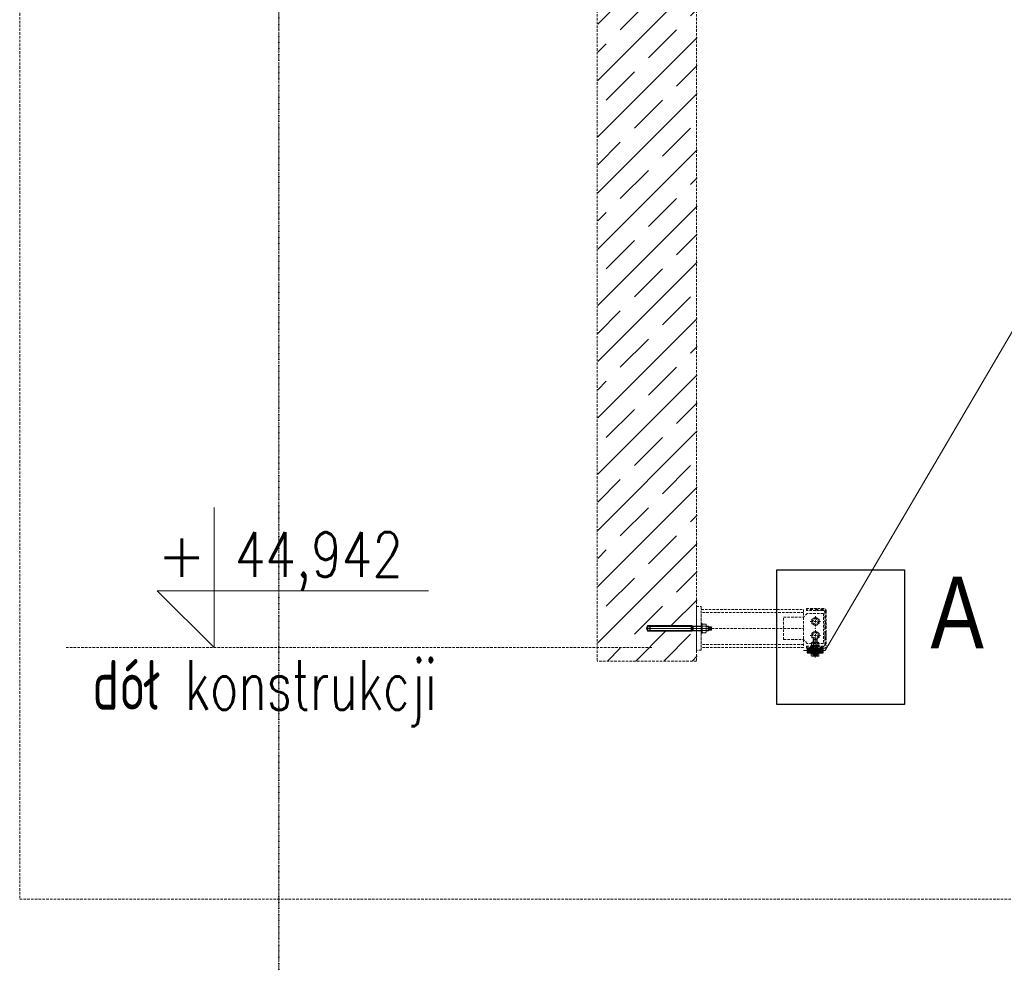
# Model space of a CAD drawing. Header units: millimetres. Extents: x -176817 to 571382, y -58489 to 156123.
# Tile 20 of 256: x -56398 to -53922, y -12681 to -10307. Entities that reach past the tile are written whole.
import ezdxf
from ezdxf.enums import TextEntityAlignment as Align

# ---------------------------------------------------------------- set-up
doc = ezdxf.new("R2010")
doc.units = ezdxf.units.MM
doc.header["$LTSCALE"] = 0.2
for name, pattern in [('AM_ISO02W050', [7.5, 6, -1.5]), ('AM_ISO02W050x2', [3.75, 3, -0.75]), ('AM_ISO08W050', [18, 12, -1.5, 3, -1.5]), ('AM_ISO08W050x2', [9, 6, -0.75, 1.5, -0.75]), ('DASHDOT', [25.4, 12.7, -6.35, 0, -6.35]), ('DASHED', [19.05, 12.7, -6.35]), ('HIDDEN', [9.525, 6.35, -3.175])]:
    doc.linetypes.add(name, pattern=pattern)
doc.layers.get('0').update_dxf_attribs({"lineweight": 13})
for name, color, linetype, lineweight in [('-A Siatka', 30, 'Continuous', 35), ('-AAA Podkład', 252, 'Continuous', 13), ('-AAA Widok', 2, 'Continuous', 30), ('-AAA Wymiar', 1, 'Continuous', 18), ('AM_0N', 7, 'Continuous', 13), ('AM_3N', 6, 'AM_ISO02W050', 13), ('AM_4N', 3, 'Continuous', 13), ('AM_7N', 4, 'AM_ISO08W050', 13), ('AM_8', 1, 'Continuous', 13), ('LAYER1', 7, 'Continuous', 13)]:
    doc.layers.add(name, color=color, linetype=linetype, lineweight=lineweight)
doc.styles.add('ROMANS', font='romans.shx')
doc.styles.get("Standard").update_dxf_attribs({"font": 'arial.ttf'})

# ---------------------------------------------------------------- blocks, each defined once
blk = doc.blocks.new('CLMP2', base_point=(-240.02793, 677.2178))
at = {"layer": 'LAYER1', "color": 0, "linetype": 'Continuous'}
for p, q in [((-228.02793, 842.16751), (-235.02793, 839.69709)), ((-228.02793, 842.16751), (-228.02793, 677.2178)), ((-228.02793, 842.16751), (-221.02793, 839.69709)), ((-235.02793, 727.51421), (-235.02793, 839.69709)), ((-234.02793, 838.76421), (-222.02793, 838.76421)), ((-234.02793, 838.76421), (-234.02793, 730.17843)), ((-232.95793, 835.3444), (-232.95793, 730.17843)), ((-223.09793, 835.3444), (-223.09793, 730.17843)), ((-222.02793, 838.76421), (-222.02793, 730.17843)), ((-221.02793, 727.51421), (-221.02793, 839.69709)), ((-228.02793, 727.51421), (-235.02793, 727.51421)), ((-234.02793, 730.17843), (-233.32082, 729.47132)), ((-228.02793, 730.17843), (-234.02793, 730.17843)), ((-234.02793, 724.85), (-233.32082, 725.55711)), ((-234.02793, 724.85), (-234.02793, 704.85)), ((-228.02793, 724.85), (-234.02793, 724.85)), ((-233.02793, 728.76421), (-233.02793, 726.26421)), ((-232.95793, 724.85), (-232.95793, 704.85)), ((-232.13688, 728.76421), (-228.02793, 728.76421)), ((-232.13688, 726.26421), (-228.02793, 726.26421)), ((-228.02793, 730.17843), (-222.02793, 730.17843)), ((-223.91898, 728.76421), (-228.02793, 728.76421)), ((-228.02793, 727.51421), (-221.02793, 727.51421)), ((-223.91898, 726.26421), (-228.02793, 726.26421)), ((-228.02793, 724.85), (-222.02793, 724.85)), ((-223.09793, 724.85), (-223.09793, 704.85)), ((-223.02793, 728.76421), (-223.02793, 726.26421)), ((-222.02793, 730.17843), (-222.73503, 729.47132)), ((-222.02793, 724.85), (-222.73503, 725.55711)), ((-222.02793, 724.85), (-222.02793, 704.85)), ((-216.02793, 704.85), (-240.02793, 704.85)), ((-240.02793, 704.85), (-240.02793, 702.35)), ((-216.02793, 702.35), (-240.02793, 702.35)), ((-238.99758, 701.50149), (-237.52793, 702.35)), ((-238.99758, 701.50149), (-238.99758, 693.19851)), ((-218.52793, 702.35), (-237.52793, 702.35)), ((-233.51276, 701.50149), (-233.51276, 693.19851)), ((-228.02793, 704.85), (-228.02793, 704.85)), ((-222.5431, 701.50149), (-222.5431, 693.19851)), ((-217.05827, 701.50149), (-218.52793, 702.35)), ((-217.05827, 701.50149), (-217.05827, 693.19851)), ((-216.02793, 704.85), (-216.02793, 702.35)), ((-238.99758, 693.19851), (-237.52793, 692.35)), ((-237.52793, 692.35), (-218.52793, 692.35)), ((-234.02793, 692.35), (-234.02793, 687.69169)), ((-222.02793, 687.69169), (-234.02793, 687.69169)), ((-232.41059, 685.76421), (-234.02793, 687.69169)), ((-232.95793, 692.35), (-232.95793, 686.41651)), ((-232.41059, 685.76421), (-232.41059, 679.10321)), ((-232.41059, 679.10321), (-231.82342, 678.76421)), ((-231.82342, 678.76421), (-224.23243, 678.76421)), ((-230.21926, 685.75575), (-230.21926, 679.10321)), ((-225.8366, 685.75575), (-225.8366, 679.10321)), ((-223.64527, 679.10321), (-224.23243, 678.76421)), ((-223.64527, 685.76421), (-222.02793, 687.69169)), ((-223.64527, 685.76421), (-223.64527, 679.10321)), ((-223.09793, 692.35), (-223.09793, 686.41651)), ((-222.02793, 692.35), (-222.02793, 687.69169)), ((-217.05827, 693.19851), (-218.52793, 692.35))]:
    blk.add_line(p, q, dxfattribs=at)
at = {"layer": 'LAYER1', "color": 0, "linetype": 'DASHED'}
for p, q in [((-234.52793, 704.85), (-234.52793, 702.35)), ((-221.52793, 704.85), (-221.52793, 702.35))]:
    blk.add_line(p, q, dxfattribs=at)
at = {"layer": 'LAYER1', "color": 0, "linetype": 'Continuous'}
for centre, radius, start, end in [((-228.02793, 838.76421), 6, 180, 0), ((-234.02793, 728.76421), 1, 0, 45), ((-234.02793, 726.26421), 1, 315, 0), ((-222.02793, 728.76421), 1, 135, 180), ((-222.02793, 726.26421), 1, 180, 225), ((-236.23992, 697.54309), 4.80691, 55.434907, 120), ((-228.02793, 684.19851), 18.15149, 72.412046, 107.58795), ((-219.81594, 697.54309), 4.80691, 60, 124.56509), ((-236.23992, 697.15691), 4.80691, 240, 304.56509), ((-228.02793, 710.50149), 18.15149, 252.41205, 287.58795), ((-231.30883, 687.33723), 1.92048, 234.99226, 304.56509), ((-231.30883, 680.6847), 1.92048, 240, 304.56509), ((-228.02793, 692.66874), 7.25199, 252.41205, 287.58795), ((-228.02793, 686.0162), 7.25199, 252.41205, 287.58795), ((-224.74703, 687.33723), 1.92048, 235.43491, 305.00774), ((-224.74703, 680.6847), 1.92048, 235.43491, 300), ((-219.81594, 697.15691), 4.80691, 235.43491, 300)]:
    blk.add_arc(centre, radius, start, end, dxfattribs=at)
blk = doc.blocks.new('poziom')
at = {"color": 4}
for p, q in [((0, 1.1762), (0, 0.0763)), ((-0.4456, 0.522), (1.6851, 0.522)), ((-0.4456, 0.522), (0, 0.0763))]:
    blk.add_line(p, q, dxfattribs=at)
at = {"color": 2, "style": 'ROMANS'}
blk.add_attdef('+', text='', height=0.35, dxfattribs=at).set_placement((-0.2536, 0.6322), align=Align.CENTER)
at = {"color": 2, "style": 'ROMANS', "width": 0.8}
blk.add_attdef('POZIOM', text='', height=0.35, dxfattribs=at).set_placement((0.8237, 0.6322), align=Align.CENTER)
blk = doc.blocks.new('Podkład rev.B')
at = {"layer": '-AAA Podkład', "linetype": 'HIDDEN', "ltscale": 5}
h = blk.add_hatch(dxfattribs=at)
h.set_pattern_fill('JIS_STN_1E', color=256, scale=100, style=0)
h.set_pattern_definition([(45, (-20875.28, 45952.91), (-70.71068, 70.71068), []), (45, (-20804.78, 45952.91), (-70.71068, 70.71068), [100, -50])])
h.paths.add_polyline_path([(401.8, -27853.9), (151.9, -27853.9), (151.9, -29603.8), (401.8, -29603.8), (401.8, -29527.8), (395.1, -29527.8), (392.4, -29527.8), (392.4, -29528.8), (280.2, -29528.8), (277.7, -29521.8), (280.2, -29514.8), (395.1, -29514.8), (395.1, -29515.8), (401.8, -29515.8)])
h = blk.add_hatch(dxfattribs=at)
h.set_pattern_fill('ANSI32', color=256)
h.set_pattern_definition([(45, (-22165.932, 45493.856), (-6.7351921, 6.7351921), []), (45, (-22161.4415, 45493.856), (-6.7351921, 6.7351921), [])])
h.paths.add_polyline_path([(726.6, -29478.3, 0.414214), (720.1, -29471.8), (676.6, -29471.8), (676.6, -29476.8), (719.1, -29476.8, -0.414214), (722.6, -29480.3), (722.6, -29563.3, -0.414214), (719.1, -29566.8), (676.6, -29566.8), (676.6, -29571.8), (720.1, -29571.8, 0.414214), (726.6, -29565.3)])
for p, q in [((-650, 2544.3, 0), (-650, -48454.9, 0)), ((150, -25719.4, 0), (150, -29603.9, 0)), ((399.9, -25719.4, 0), (399.9, -29603.9, 0)), ((669.2, -29481.8, 0), (412, -29481.8, 0)), ((678.7, -29484.3, 0), (669.2, -29493.8, 0)), ((719.2, -29484.3, 0), (678.7, -29484.3, 0)), ((719.2, -29484.3, 0), (719.2, -29559.3, 0)), ((619.2, -29549.8, 0), (619.2, -29493.8, 0)), ((619.2, -29493.8, 0), (669.2, -29493.8, 0)), ((669.2, -29493.8, 0), (669.2, -29549.8, 0)), ((686.2, -29504.3, 0), (712.2, -29504.3, 0)), ((699.2, -29491.3, 0), (699.2, -29517.3, 0)), ((400, -29521.8, 0), (669.2, -29521.8, 0)), ((699.2, -29526.3, 0), (699.2, -29552.3, 0)), ((669.2, -29561.8, 0), (412, -29561.8, 0)), ((619.2, -29549.8, 0), (669.2, -29549.8, 0)), ((678.7, -29559.3, 0), (669.2, -29549.8, 0)), ((719.2, -29559.3, 0), (678.7, -29559.3, 0)), ((686.2, -29539.3, 0), (712.2, -29539.3, 0)), ((288, -29569.8, 0), (-1188, -29569.8, 0)), ((399.9, -29603.8, 0), (150, -29603.8, 0))]:
    blk.add_line(p, q, dxfattribs=at)
at = {"layer": '-AAA Podkład', "linetype": 'HIDDEN', "ltscale": 5, "elevation": 0}
for points in [[(36922.7, -22812.2), (-1301.7, -22812.2), (-1301.7, -30202.3), (36922.7, -30202.3)], [(412, -29466.8), (412, -29576.8), (400, -29576.8), (400, -29466.8)], [(708.5, -29509.7), (699.2, -29515.1), (689.8, -29509.7), (689.8, -29498.9), (699.2, -29493.5), (708.5, -29498.9)], [(708.5, -29544.7), (699.2, -29550.1), (689.8, -29544.7), (689.8, -29533.9), (699.2, -29528.5), (708.5, -29533.9)]]:
    blk.add_lwpolyline(points, close=True, dxfattribs=at)
blk.add_lwpolyline([(669.2, -29549.8), (669.2, -29569.8), (412, -29569.8), (412, -29473.8), (669.2, -29473.8), (669.2, -29493.8)], dxfattribs=at)
blk.add_lwpolyline([(676.6, -29476.8), (676.6, -29471.8), (720.1, -29471.8, -0.414214), (726.6, -29478.3), (726.6, -29565.3, -0.414214), (720.1, -29571.8), (676.6, -29571.8), (676.6, -29566.8), (719.1, -29566.8, 0.414214), (722.6, -29563.3), (722.6, -29480.3, 0.414214), (719.1, -29476.8)], format="xyb", close=True, dxfattribs=at)
at = {"layer": '-AAA Podkład', "linetype": 'HIDDEN', "ltscale": 5, "extrusion": (0, 1, 0), "elevation": -29566.8}
blk.add_lwpolyline([(-708.4, 0), (-688.4, 0)], dxfattribs=at)
at = {"layer": '-AAA Podkład', "linetype": 'HIDDEN', "ltscale": 5}
for centre, radius in [((699.2, -29504.3, 0), 9.36), ((699.2, -29504.3, 0), 6.5), ((699.2, -29539.3, 0), 9.36), ((699.2, -29539.3, 0), 6.5)]:
    blk.add_circle(centre, radius, dxfattribs=at)
blk.add_point((699.2, -29521.8, 0), dxfattribs=at)
at = {"layer": '-AAA Podkład', "linetype": 'HIDDEN', "ltscale": 5, "xscale": 320, "yscale": 320, "zscale": 320}
blk.add_blockref('poziom', (-813.1, -29594.3, 0), dxfattribs=at).add_auto_attribs({'POZIOM': '44,942', '+': '+'})
at = {"layer": '-AAA Podkład', "linetype": 'HIDDEN', "ltscale": 5, "extrusion": (0, 0, -1), "zscale": -0.9999999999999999, "rotation": 270}
blk.add_blockref('CLMP2', (-439.6, -29509.8, 0), dxfattribs=at)
at = {"layer": '-AAA Podkład', "linetype": 'HIDDEN', "ltscale": 5, "style": 'ROMANS', "width": 0.7}
blk.add_text('dół konstrukcji', height=125, dxfattribs=at).set_placement((-685.9, -29726.2, 0), align=Align.CENTER)
blk = doc.blocks.new('*U1058')
at = {"layer": 'AM_0N'}
for p, q in [((5.7, -1), (-5.6, -1)), ((-5.6, -1), (-5.6, -1.6)), ((5.7, -1.6), (-5.6, -1.6)), ((-5.6, -1.6), (-2.4, -4.9)), ((-3, -6.3), (-2.4, -5.7)), ((3, -6.3), (-3, -6.3)), ((-3, -20.4), (-3, -6.3)), ((3, -20.4), (-3, -20.4)), ((-2.4, -21), (-3, -20.4)), ((2.4, -4.9), (-2.4, -4.9)), ((-2.4, -5.7), (-2.4, -4.9)), ((-2.4, -21), (2.4, -21)), ((5.7, -1.6), (2.4, -4.9)), ((2.4, -5.7), (2.4, -4.9)), ((3, -6.3), (2.4, -5.7)), ((2.4, -21), (3, -20.4)), ((3, -20.4), (3, -6.3)), ((5.7, -1.6), (5.7, -1))]:
    blk.add_line(p, q, dxfattribs=at)
at = {"layer": 'AM_3N', "linetype": 'AM_ISO02W050x2'}
for p, q in [((-3.4, -1), (0, -5.4)), ((-0.7, -4.4), (-0.7, -1)), ((0.7, -4.4), (-0.7, -4.4)), ((3.4, -1), (0, -5.4)), ((0.7, -4.4), (0.7, -1))]:
    blk.add_line(p, q, dxfattribs=at)
at = {"layer": 'AM_4N'}
for p, q in [((-2.4, -5.7), (-2.4, -6.3)), ((-2.4, -6.3), (-2.4, -21)), ((2.4, -5.7), (2.4, -6.3)), ((2.4, -6.3), (2.4, -21))]:
    blk.add_line(p, q, dxfattribs=at)
at = {"layer": 'AM_7N', "linetype": 'AM_ISO08W050x2'}
blk.add_line((0, 2), (0, -24), dxfattribs=at)
blk = doc.blocks.new('*U1059')
at = {"layer": 'AM_0N'}
for p, q in [((6, -12), (-6, -12)), ((-6, -12), (-6, -13.6)), ((-6, -13.6), (6, -13.6)), ((6, -13.6), (6, -12))]:
    blk.add_line(p, q, dxfattribs=at)
at = {"layer": 'AM_7N', "linetype": 'AM_ISO08W050x2'}
blk.add_line((0, -16.6), (0, -9), dxfattribs=at)
blk = doc.blocks.new('*U1060')
at = {"layer": 'AM_0N'}
for p, q in [((-5.8, -14.4), (-4.4, -13.6)), ((-5.8, -14.4), (-5.8, -18)), ((-5.8, -18), (-4.4, -18.8)), ((4.5, -13.6), (-4.4, -13.6)), ((4.5, -18.8), (-4.4, -18.8)), ((-2.9, -14.4), (-2.9, -18)), ((2.9, -14.4), (2.9, -18)), ((5.8, -14.4), (4.5, -13.6)), ((5.8, -18), (4.5, -18.8)), ((5.8, -14.4), (5.8, -18))]:
    blk.add_line(p, q, dxfattribs=at)
for centre, radius, start, end in [((-4.3, -16.5), 2.55, 55.5615, 115.5615), ((-4.3, -15.9), 2.55, 244.4385, 304.4385), ((0, -23.5), 9.54, 72.383, 107.617), ((0, -8.9), 9.54, 252.383, 287.617), ((4.3, -16.5), 2.55, 64.4385, 124.4385), ((4.3, -15.9), 2.55, 235.5615, 295.5615)]:
    blk.add_arc(centre, radius, start, end, dxfattribs=at)
at = {"layer": 'AM_7N', "linetype": 'AM_ISO08W050x2'}
blk.add_line((0, -10.6), (0, -21.8), dxfattribs=at)
blk = doc.blocks.new('okucie')
at = {"layer": 'AM_8'}
h = blk.add_hatch(dxfattribs=at)
h.set_pattern_fill('ANSI31', color=256, scale=0.5, style=0)
h.set_pattern_definition([(45, (-21727.3335, 85443.8012), (-1.122532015, 1.122532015), [])])
h.paths.add_polyline_path([(-3.5, -5), (-3.5, -3.8), (-6.3, -1), (-20, -1), (-20, -5)])
h.paths.add_polyline_path([(20, -5), (20, -1), (6.3, -1), (3.5, -3.8), (3.5, -5)])
h = blk.add_hatch(dxfattribs=at)
h.set_pattern_fill('ANSI31', color=256, scale=0.5, angle=90, style=0)
h.set_pattern_definition([(135, (-21776.6445, 85446.8), (-1.122532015, -1.122532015), [])])
h.paths.add_polyline_path([(-3.5, -8), (-20, -8), (-20, -12), (-3.5, -12)])
h.paths.add_polyline_path([(20, -8), (3.5, -8), (3.5, -12), (6, -12), (20, -12)])
at = {"layer": '-AAA Widok'}
for p, q in [((-3.5, -3.8, 0), (3.5, -3.8, 0)), ((-3.5, -12, 0), (-3.5, -8)), ((3.5, -12, 0), (3.5, -8))]:
    blk.add_line(p, q, dxfattribs=at)
for points in [[(-20, -5), (20, -5), (20, -1), (-20, -1)], [(-20, -12), (20, -12), (20, -8), (-20, -8)]]:
    blk.add_lwpolyline(points, close=True, dxfattribs=at)
at = {"layer": '-AAA Widok', "elevation": 0}
blk.add_lwpolyline([(-20, -5), (20, -5), (20, -1), (-20, -1)], close=True, dxfattribs=at)
for points in [[(-6.3, -1), (-3.5, -3.8), (-3.5, -5)], [(6.3, -1), (3.5, -3.8), (3.5, -5)]]:
    blk.add_lwpolyline(points, dxfattribs=at)
at = {"layer": '-AAA Wymiar'}
for p, q in [((-20, -8), (-20, -5)), ((20, -8), (20, -5))]:
    blk.add_line(p, q, dxfattribs=at)
at = {"layer": 'AM_0N'}
for name in ['*U1058', '*U1059', '*U1060']:
    blk.add_blockref(name, (0, 0), dxfattribs=at)
blk = doc.blocks.new('*U1096')
at = {"layer": 'AM_0N'}
for p, q in [((-4.1, 22), (-5, 21.1)), ((-5, -8.5), (-5, 21.1)), ((-5, 21.1), (5, 21.1)), ((-4.1, 22), (4.1, 22)), ((5, 21.1), (4.1, 22)), ((5, -8.5), (5, 21.1)), ((-9.8, -18.6), (-9.8, -13.6)), ((-9.8, -13.6), (-7.7, -13.6)), ((-9.8, -18.6), (-8.5, -19.4)), ((8.5, -19.4), (-8.5, -19.4)), ((-4.6, -13), (-7.7, -13)), ((-7.7, -13.6), (-7.7, -13)), ((-7.7, -13.6), (7.7, -13.6)), ((-5, -8.5), (5, -8.5)), ((-5, -8.5), (-4.6, -9.4)), ((-4.9, -18.6), (-4.9, -13.6)), ((-4.6, -13), (-4.6, -9.4)), ((4.6, -13), (-4.6, -13)), ((5, -8.5), (4.6, -9.4)), ((4.6, -13), (4.6, -9.4)), ((7.7, -13), (4.6, -13)), ((4.9, -18.6), (4.9, -13.6)), ((7.7, -13.6), (7.7, -13)), ((7.7, -13.6), (9.8, -13.6)), ((9.8, -18.6), (8.5, -19.4)), ((9.8, -18.6), (9.8, -13.6))]:
    blk.add_line(p, q, dxfattribs=at)
at = {"layer": 'AM_0N', "extrusion": (0, 0, -1)}
for centre, radius, start, end in [((7.4, -15.1), 4.34, 235.5531, 295.5531), ((0, -3.2), 16.2, 252.3875, 287.6125), ((-7.4, -15.1), 4.34, 244.4469, 304.4469)]:
    blk.add_arc(centre, radius, start, end, dxfattribs=at)
at = {"layer": 'AM_4N'}
for p, q in [((-4.1, -8.5), (-4.1, 22)), ((4.1, -8.5), (4.1, 22)), ((-4.1, -8.5), (-4.6, -9.4)), ((4.1, -8.5), (4.6, -9.4))]:
    blk.add_line(p, q, dxfattribs=at)
at = {"layer": 'AM_7N', "linetype": 'AM_ISO08W050x2'}
blk.add_line((0, -22.4), (0, 25), dxfattribs=at)
blk = doc.blocks.new('*U1097')
at = {"layer": 'AM_0N'}
for p, q in [((-10, 7), (10, 7)), ((-10, 5), (-10, 7)), ((10, 5), (-10, 5)), ((10, 7), (10, 5))]:
    blk.add_line(p, q, dxfattribs=at)
at = {"layer": 'AM_7N', "linetype": 'AM_ISO08W050x2'}
blk.add_line((0, 2), (0, 10), dxfattribs=at)
blk = doc.blocks.new('*U1098')
at = {"layer": 'AM_0N'}
for p, q in [((-9.2, 14.3), (-7.3, 15.4)), ((-9.2, 8.1), (-9.2, 14.3)), ((-9.2, 8.1), (-7.3, 7)), ((7.3, 15.4), (-7.3, 15.4)), ((7.3, 7), (-7.3, 7)), ((-4.6, 8.1), (-4.6, 14.3)), ((4.6, 8.1), (4.6, 14.3)), ((9.2, 14.3), (7.3, 15.4)), ((9.2, 8.1), (7.3, 7)), ((9.2, 8.1), (9.2, 14.3))]:
    blk.add_line(p, q, dxfattribs=at)
at = {"layer": 'AM_0N', "extrusion": (0, 0, -1)}
for centre, radius, start, end in [((6.9, 10.9), 4.08, 64.4385, 124.4385), ((6.9, 11.5), 4.08, 235.5615, 295.5615), ((0, -0.3), 15.3, 72.383, 107.617), ((0, 22.7), 15.3, 252.383, 287.617), ((-6.9, 10.9), 4.08, 55.5615, 115.5615), ((-6.9, 11.5), 4.08, 244.4385, 304.4385)]:
    blk.add_arc(centre, radius, start, end, dxfattribs=at)
at = {"layer": 'AM_7N', "linetype": 'AM_ISO08W050x2'}
blk.add_line((0, 4), (0, 18.4), dxfattribs=at)
blk = doc.blocks.new('*U1099')
at = {"layer": 'AM_0N'}
for p, q in [((-10, -11), (10, -11)), ((-10, -13), (-10, -11)), ((10, -13), (-10, -13)), ((10, -11), (10, -13))]:
    blk.add_line(p, q, dxfattribs=at)
at = {"layer": 'AM_7N', "linetype": 'AM_ISO08W050x2'}
blk.add_line((0, -16), (0, -8), dxfattribs=at)
blk = doc.blocks.new('Profil rev.B zm.rz.10')
at = {"layer": '-A Siatka', "linetype": 'HIDDEN', "const_width": 3, "elevation": 0}
blk.add_lwpolyline([(652, 1112.9), (652, 1062.9), (25.1, -5.5), (-30, -5.5)], dxfattribs=at)
at = {"layer": '-AAA Widok', "color": 42}
blk.add_blockref('okucie', (0, 1), dxfattribs=at)
at = {"layer": 'AM_0N', "color": 42}
for name in ['*U1096', '*U1097', '*U1098', '*U1099']:
    blk.add_blockref(name, (0, 0), dxfattribs=at)

msp = doc.modelspace()

# ---------------------------------------------------------------- linework, layer by layer
at = {"layer": '-AAA Widok'}
msp.add_lwpolyline([(-54493.4749, -11691.0229), (-54172.2116, -11691.0229), (-54172.2116, -12029.5253), (-54493.4749, -12029.5253)], close=True, dxfattribs=at)
at = {"color": 252, "linetype": 'DASHDOT', "ltscale": 3}
msp.add_line((-55745.7819, 19253.2914), (-55745.7819, -30771.4395), dxfattribs=at)

# ---------------------------------------------------------------- block references
at = {"layer": '-AAA Widok'}
msp.add_blockref('Profil rev.B zm.rz.10', (-54397.4159, -11888.3674, 0), dxfattribs=at)
at = {"layer": '-AAA Wymiar'}
msp.add_blockref('Podkład rev.B', (-55095.7819, 17683.4632, 0), dxfattribs=at)

# ---------------------------------------------------------------- texts
at = {"layer": '-AAA Widok', "linetype": 'DASHDOT', "width": 0.8}
msp.add_text('A', height=180, dxfattribs=at).set_placement((-54107.205, -11888.3836))

doc.saveas('drawing.dxf')
